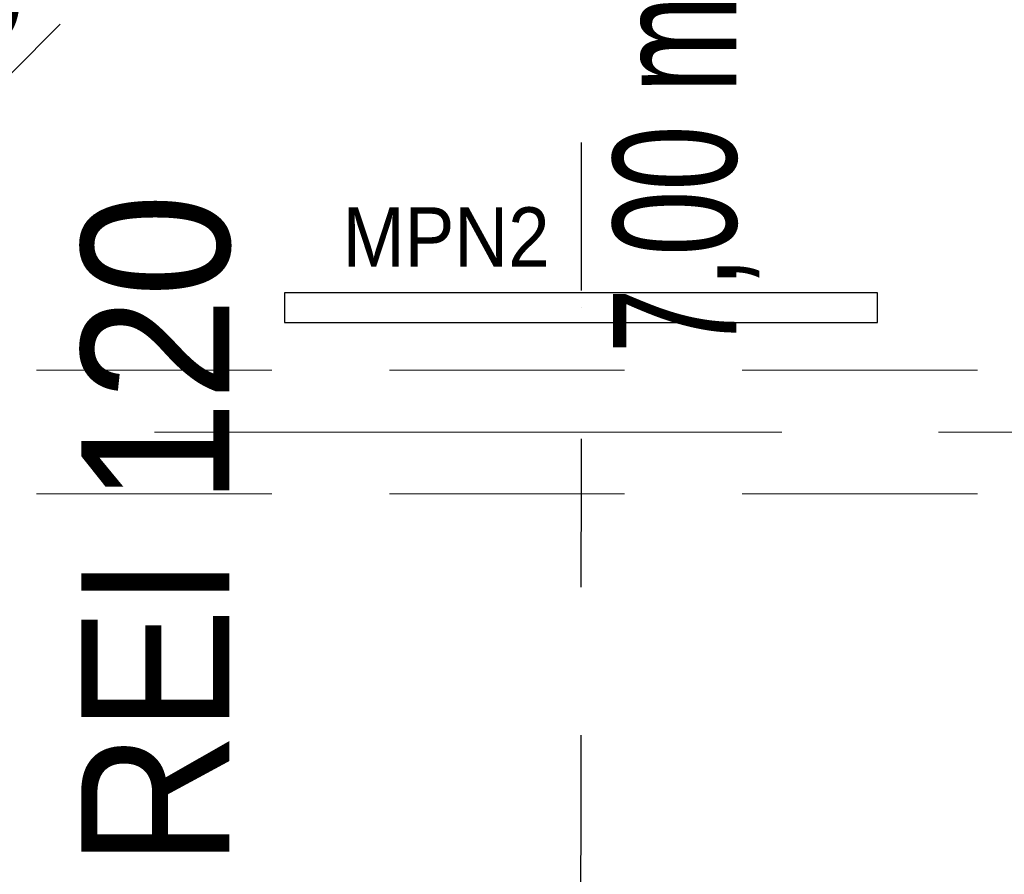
# Model space of a CAD drawing. Header units: centimetres. Extents: x -1631 to 21770, y -8842 to 3590.
# Tile 28 of 150: x 299 to 499, y 799 to 972. Entities that reach past the tile are written whole.
import ezdxf

# ---------------------------------------------------------------- set-up
doc = ezdxf.new("R2010")
doc.units = ezdxf.units.CM
for name, pattern in [('Dash', [60, 30, -30]), ('Oś', [222.25, 127, -31.75, 31.75, -31.75]), ('Ukryte', [71.438, 47.625, -23.813])]:
    doc.linetypes.add(name, pattern=pattern)
for name, color, linetype, lineweight in [('A-ANNO-DIMS', 211, 'Continuous', 13), ('A-ANNO-DIMS-100', 211, 'Continuous', 13), ('A-DETL', 90, 'Continuous', 9), ('A-DETL-HDLN', 90, 'Ukryte', 9), ('G-ANNO-TEXT', 231, 'Continuous', 13), ('S-GRID', 1, 'Continuous', 13)]:
    doc.layers.add(name, color=color, linetype=linetype, lineweight=lineweight)
doc.layers.add('E_oprawy', color=12, linetype='Continuous')
doc.styles.add('Arial', font='arial.ttf', dxfattribs={"width": 0.9, "height": 18})
doc.styles.add('Arial Narrow_4', font='ARIALN.TTF', dxfattribs={"height": 25})
doc.styles.add('Arial Narrow_5', font='ARIALN.TTF', dxfattribs={"height": 20})
doc.styles.add('Arial_9', font='arial.ttf', dxfattribs={"width": 0.9, "height": 30})
doc.dimstyles.new('Diagonal_1_100__0__wewnętrzne_1', dxfattribs={"dimscale": 30.48, "dimtxt": 20.468619, "dimasz": 0.656168, "dimexe": 0.164042, "dimexo": 0.0625, "dimgap": 0.032808, "dimtad": 1, "dimdec": 0, "dimdsep": 46, "dimtxsty": 'Arial Narrow_5', "dimblk1": 'OBLIQUE', "dimblk2": 'OBLIQUE', "dimsah": 1, "dimcen": 0.09, "dimazin": 0, "dimtfac": 1, "dimtdec": 4, "dimtix": 1, "dimtmove": 0, "dimatfit": 3, "dimfxl": 0, "dimtvp": 1, "dimtolj": 1, "dimtzin": 0, "dimarcsym": 0})

# ---------------------------------------------------------------- blocks, each defined once
blk = doc.blocks.new('DIMBLOCK94-5_piętro III __10_50 m_ - stan projektowany')
at = {"layer": 'A-ANNO-DIMS-100', "transparency": 16777216}
for p, q in [((277.38, 960.85), (287.38, 970.85)), ((297.38, 960.85), (307.38, 970.85)), ((277.38, 965.85), (277.38, 955.85)), ((277.38, 960.85), (277.38, 965.85)), ((297.38, 965.85), (297.38, 955.85)), ((297.38, 960.85), (297.38, 965.85)), ((277.38, 960.85), (267.38, 950.85)), ((277.38, 960.85), (297.38, 960.85)), ((297.38, 960.85), (287.38, 950.85))]:
    blk.add_line(p, q, dxfattribs=at)
at = {"layer": 'A-ANNO-DIMS-100', "color": 0, "transparency": 16777216, "insert": (274.71, 987.7), "char_height": 20, "width": 30.4105, "attachment_point": 1, "line_spacing_factor": 0.974696, "style": 'Arial Narrow_5'}
blk.add_mtext('20', dxfattribs=at)
blk = doc.blocks.new('_Oblique')
at = {"color": 0, "linetype": 'ByBlock', "lineweight": -2}
blk.add_line((-0.5, -0.5), (0.5, 0.5), dxfattribs=at)
blk = doc.blocks.new('MPN2')
at = {"layer": 'E_oprawy', "linetype": 'ByBlock'}
blk.add_lwpolyline([(-60, 3), (-60, -3), (60, -3), (60, 3)], close=True, dxfattribs=at)
at = {"layer": 'E_oprawy'}
blk.add_circle((0, 0), 0.00001, dxfattribs=at)
at = {"layer": 'E_oprawy', "color": 4, "style": 'Arial', "width": 0.9}
blk.add_text('MPN2', height=12, dxfattribs=at).set_placement((-48.27, 8.29))

msp = doc.modelspace()

# ---------------------------------------------------------------- linework, layer by layer
at = {"layer": 'A-DETL', "linetype": 'Dash', "lineweight": 25}
msp.add_open_spline([(412.84, 1006.95), (412.84, 497.96), (412.84, 435.33), (370.99, 410.92), (291.38, 409.33)], degree=3, knots=[0, 0, 0, 0, 6.781245, 8.866954, 8.866954, 8.866954, 8.866954], dxfattribs=at)
at = {"layer": 'A-DETL-HDLN'}
for p, q in [((-1197.62, 900.83), (1172.38, 900.83)), ((-1197.62, 875.83), (1172.38, 875.83))]:
    msp.add_line(p, q, dxfattribs=at)
at = {"layer": 'S-GRID', "linetype": 'Oś'}
msp.add_line((1342.46, 888.33), (-1368.76, 888.33), dxfattribs=at)

# ---------------------------------------------------------------- block references
at = {"layer": 'E_oprawy'}
msp.add_blockref('MPN2', (412.82, 913.51), dxfattribs=at)

# ---------------------------------------------------------------- texts
at = {"layer": 'G-ANNO-TEXT', "color": 11, "insert": (419.29, 903.98), "char_height": 25, "width": 88.88, "attachment_point": 1, "rotation": 90, "line_spacing_factor": 0.949189, "style": 'Arial Narrow_4'}
msp.add_mtext('\\pxt5.08,10.16,15.24,20.32,25.4,30.48,35.56,40.64,45.72,50.8,55.88,60.96,66.04,71.12,76.2,81.28,86.36,91.44,96.52,101.6,106.68,111.76,116.84,121.92,127,132.08,137.16,142.24,147.32,152.4,157.48,162.56;{7,00 m}', dxfattribs=at)
at = {"layer": 'G-ANNO-TEXT', "color": 1, "insert": (311.65, 800.32), "char_height": 30, "width": 140.7132, "attachment_point": 1, "rotation": 90, "line_spacing_factor": 0.936439, "style": 'Arial_9'}
msp.add_mtext('\\pxt3.81,7.62,11.43,15.24,19.05,22.86,26.67,30.48,34.29,38.1,41.91,45.72,49.53,53.34,57.15,60.96,64.77,68.58,72.39,76.2,80.01,83.82,87.63,91.44,95.25,99.06,102.87,106.68,110.49,114.3,118.11,121.92;{REI 120}', dxfattribs=at)

# ---------------------------------------------------------------- dimensions: what is measured, and where the dimension line sits
at = {"layer": 'A-ANNO-DIMS'}
dim = msp.add_linear_dim(base=(297.38, 960.85), p1=(277.38, 965.85), p2=(297.38, 965.85), dimstyle='Diagonal_1_100__0__wewnętrzne_1', override={"dimpost": '<>', "dimfxl": 20}, dxfattribs=at)
dim.commit()
dim.dimension.update_dxf_attribs({"geometry": 'DIMBLOCK94-5_piętro III __10_50 m_ - stan projektowany', "text_midpoint": (287.38, 972.06)})

doc.saveas('drawing.dxf')
